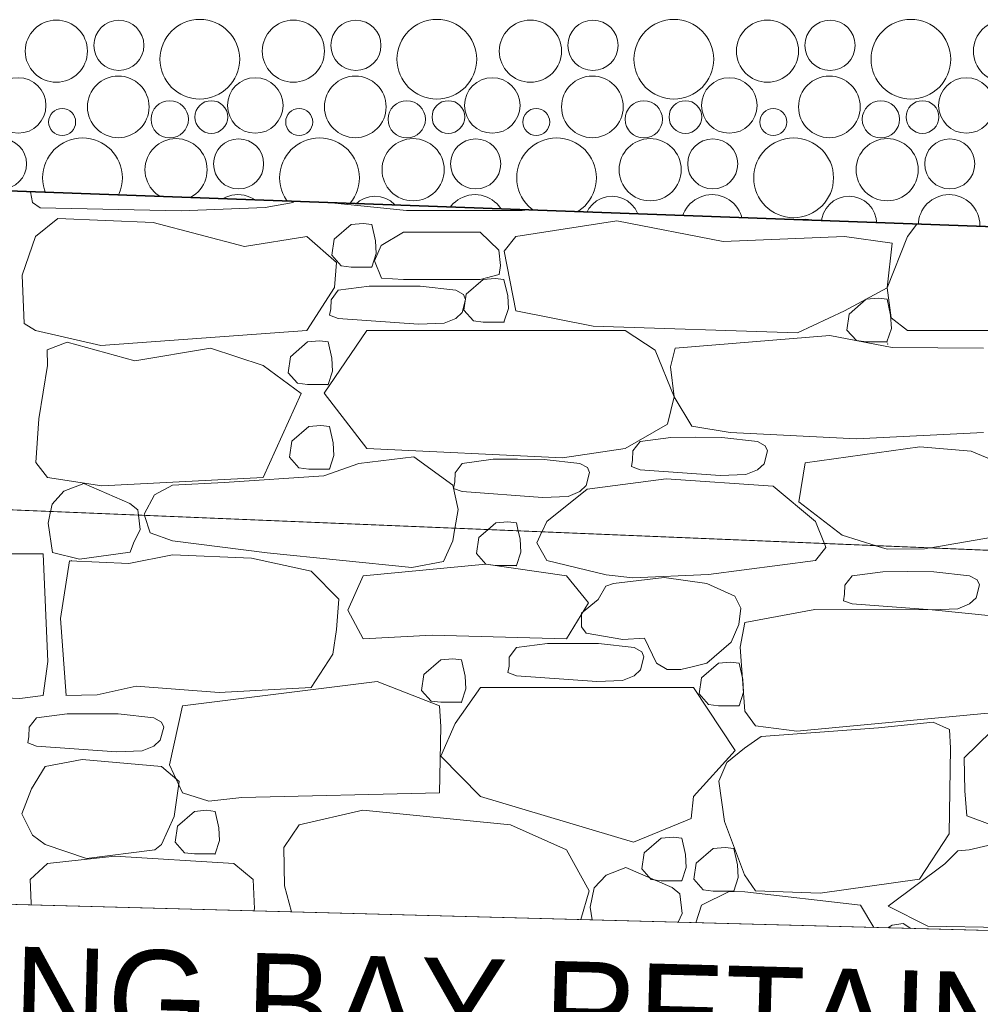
# Model space of a CAD drawing. Header units: millimetres. Extents: x -738537 to 1850049, y -250217 to 604013.
# Tile 59 of 204: x -594142 to -592668, y 80205 to 81716. Entities that reach past the tile are written whole.
import ezdxf

# ---------------------------------------------------------------- set-up
doc = ezdxf.new("R2010")
doc.units = ezdxf.units.MM
doc.header["$MEASUREMENT"] = 0
doc.set_wipeout_variables(frame=1)
doc.linetypes.add('Hidden Line', pattern=[140, 100, -40])
doc.linetypes.add('Wipeout_Contour', pattern=[1000, 0, -1000])
for name, color, linetype, lineweight in [('0_Pen_No__170', 9, 'Continuous', 0), ('A_SURVEY_Pen_No__6', 7, 'Continuous', 5), ('A_WALL LOAD_Pen_No__1', 214, 'Continuous', 35), ('A_WALL LOAD_Pen_No__3', 30, 'Continuous', 15), ('C_TEXT GA_Pen_No__6', 7, 'Continuous', 5), ('MARKETING_Pen_No__1', 214, 'Continuous', 35), ('MARKETING_Pen_No__5', 4, 'Continuous', 5)]:
    doc.layers.add(name, color=color, linetype=linetype, lineweight=lineweight)
doc.layers.add('MARKETING', color=7, linetype='Continuous')
doc.layers.add('MARKETING_Pen_No__171', color=7, linetype='Continuous', lineweight=0, true_color=0xdadada)
doc.layers.add('MARKETING_Pen_No__7', color=7, linetype='Continuous', lineweight=5, true_color=0x9f07ff)
doc.styles.add('GENERATED_STYLE_1', font='GOTHIC.TTF')
doc.dimstyles.new('GENERATED_STYLE__7', dxfattribs={"dimtxt": 0.18, "dimasz": 273.6, "dimexe": 0.18, "dimexo": 0.0625, "dimgap": 0.09, "dimtad": 0, "dimtih": 1, "dimtoh": 1, "dimdec": 4, "dimzin": 0, "dimdsep": 46, "dimcen": 0.09, "dimadec": 0, "dimazin": 0, "dimtfac": 1, "dimtdec": 4, "dimtmove": 0, "dimatfit": 3, "dimldrblk": 'ARROWHEAD_5', "dimfxl": 1, "dimtolj": 1, "dimtzin": 0, "dimarcsym": 0})

# ---------------------------------------------------------------- blocks, each defined once
blk = doc.blocks.new('*X3')
at = {"layer": '0_Pen_No__170', "color": 9, "linetype": 'Continuous', "lineweight": 0}
for centre, radius in [((-594085.3, 81667.5), 47.7), ((-593989.3, 81676.4), 38.4), ((-593865.2, 81655.1), 61.2), ((-593721.6, 81667.5), 47.7), ((-593625.6, 81676.4), 38.4), ((-593501.5, 81655.1), 61.2), ((-593357.9, 81667.5), 47.7), ((-593261.9, 81676.4), 38.4), ((-593137.8, 81655.1), 61.2), ((-592994.2, 81667.5), 47.7), ((-592898.2, 81676.4), 38.4), ((-592774.1, 81655.1), 61.2), ((-592630.5, 81667.5), 47.7), ((-593990.3, 81582), 47.3), ((-593626.6, 81582), 47.3), ((-593262.9, 81582), 47.3), ((-592899.2, 81582), 47.3), ((-594143.8, 81584.2), 42.6), ((-593780.1, 81584.2), 42.6), ((-593416.4, 81584.2), 42.6), ((-593052.7, 81584.2), 42.6), ((-592689, 81584.2), 42.6), ((-593911.3, 81562.9), 28.6), ((-593847.5, 81566.4), 25.1), ((-593547.6, 81562.9), 28.6), ((-593483.8, 81566.4), 25.1), ((-593183.9, 81562.9), 28.6), ((-593120.1, 81566.4), 25.1), ((-592820.2, 81562.9), 28.6), ((-592756.3, 81566.4), 25.1), ((-594076.4, 81558.7), 20.7), ((-593712.7, 81558.7), 20.7), ((-593349, 81558.7), 20.7), ((-592985.3, 81558.7), 20.7), ((-594169.3, 81494.4), 38.4), ((-594045.2, 81473.1), 61.2), ((-593901.6, 81485.5), 47.7), ((-593805.6, 81494.4), 38.4), ((-593681.5, 81473.1), 61.2), ((-593537.9, 81485.5), 47.7), ((-593441.9, 81494.4), 38.4), ((-593317.8, 81473.1), 61.2), ((-593174.2, 81485.5), 47.7), ((-593078.2, 81494.4), 38.4), ((-592954.1, 81473.1), 61.2), ((-592810.5, 81485.5), 47.7), ((-592714.5, 81494.4), 38.4), ((-594170.3, 81400), 47.3), ((-593806.6, 81400), 47.3), ((-593442.9, 81400), 47.3), ((-593079.2, 81400), 47.3), ((-592715.5, 81400), 47.3), ((-593960.1, 81402.2), 42.6), ((-593596.4, 81402.2), 42.6), ((-593232.7, 81402.2), 42.6), ((-592869, 81402.2), 42.6), ((-594091.3, 81380.9), 28.6), ((-594027.5, 81384.4), 25.1), ((-593727.6, 81380.9), 28.6), ((-593663.8, 81384.4), 25.1), ((-593363.9, 81380.9), 28.6), ((-593300.1, 81384.4), 25.1), ((-593000.2, 81380.9), 28.6), ((-592936.3, 81384.4), 25.1), ((-593892.7, 81376.7), 20.7), ((-593529, 81376.7), 20.7), ((-593165.3, 81376.7), 20.7), ((-592801.6, 81376.7), 20.7), ((-594081.6, 81303.6), 47.7), ((-593985.6, 81312.4), 38.4), ((-593861.5, 81291.1), 61.2), ((-593717.9, 81303.6), 47.7), ((-593621.9, 81312.4), 38.4), ((-593497.8, 81291.1), 61.2), ((-593354.2, 81303.6), 47.7), ((-593258.2, 81312.4), 38.4), ((-593134.1, 81291.1), 61.2), ((-592990.5, 81303.6), 47.7), ((-592894.5, 81312.4), 38.4), ((-592770.4, 81291.1), 61.2), ((-592626.8, 81303.6), 47.7), ((-593776.4, 81220.2), 42.6), ((-593622.9, 81218), 47.3), ((-593412.7, 81220.2), 42.6), ((-593259.2, 81218), 47.3), ((-593049, 81220.2), 42.6), ((-592895.5, 81218), 47.3), ((-592685.3, 81220.2), 42.6), ((-593843.8, 81202.4), 25.1), ((-593543.9, 81198.9), 28.6), ((-593480.1, 81202.4), 25.1), ((-593180.2, 81198.9), 28.6), ((-593116.3, 81202.4), 25.1), ((-592816.5, 81198.9), 28.6), ((-592752.6, 81202.4), 25.1), ((-593709, 81194.8), 20.7), ((-593345.3, 81194.8), 20.7), ((-592981.6, 81194.8), 20.7)]:
    blk.add_circle(centre, radius, dxfattribs=at)
for centre, radius, start, end in [((-594140.1, 81220.2), 42.6, 299.4812, 235.838), ((-593986.6, 81218), 47.3, 299.3451, 235.9741), ((-593907.6, 81198.9), 28.6, 299.0949, 236.2243), ((-594072.7, 81194.8), 20.7, 316.8714, 218.4478), ((-593677.8, 81109.1), 61.2, 63.7258, 111.5934), ((-593534.2, 81121.6), 47.7, 49.751, 125.5682), ((-593438.2, 81130.4), 38.4, 38.154, 137.1651), ((-593314.1, 81109.1), 61.2, 39.8331, 135.4861), ((-593170.5, 81121.6), 47.7, 26.1921, 149.1271), ((-593074.5, 81130.4), 38.4, 12.8568, 162.4624), ((-592950.4, 81109.1), 61.2, 23.0473, 152.2719), ((-592806.8, 81121.6), 47.7, 7.2338, 168.0854), ((-592710.8, 81130.4), 38.4, 350.4735, 184.8457)]:
    blk.add_arc(centre, radius, start, end, dxfattribs=at)
blk = doc.blocks.new('Fill_2', base_point=(0, 0))
at = {"color": 254, "linetype": 'Wipeout_Contour', "lineweight": 0, "ltscale": 14005644.7295551}
blk.add_wipeout([(-629509.8, 81186.9), (-636562.3, 79781.8), (-636489.6, 79417.3), (-629462, 80817.5), (-620502.8, 81356.1), (-620540.5, 82043.7), (-601136.6, 81925.1), (-601127.3, 81469.6), (-590151.9, 81021), (-590021.9, 81719.9), (-589769.8, 81683.3), (-588537.1, 88325.9), (-581323.3, 84127), (-581890.9, 80218.2), (-581481.7, 80187.1), (-580849.5, 84486.2), (-589699.4, 89557.9), (-590288.4, 81899.2), (-594388.9, 82642), (-600414.3, 82313.5), (-600427.4, 82955.9), (-621103.7, 82547.9), (-621076.1, 81700.6)], dxfattribs=at)
at = {"layer": '0_Pen_No__170', "color": 255, "linetype": 'Continuous', "lineweight": 0, "flags": 128}
blk.add_lwpolyline([(-629509.8, 81186.9), (-636562.3, 79781.8), (-636489.6, 79417.3), (-629462, 80817.5), (-620502.8, 81356.1), (-620540.5, 82043.7), (-601136.6, 81925.1), (-601127.3, 81469.6), (-590151.9, 81021), (-590021.9, 81719.9), (-589769.8, 81683.3), (-588537.1, 88325.9), (-581323.3, 84127), (-581890.9, 80218.2), (-581481.7, 80187.1), (-580849.5, 84486.2), (-589699.4, 89557.9), (-590288.4, 81899.2), (-594388.9, 82642), (-600414.3, 82313.5), (-600427.4, 82955.9), (-621103.7, 82547.9), (-621076.1, 81700.6)], close=True, dxfattribs=at)
at = {"layer": '0_Pen_No__170', "color": 9, "linetype": 'Continuous', "lineweight": 0}
blk.add_blockref('*X3', (0, 0), dxfattribs=at)
blk = doc.blocks.new('*X278')
at = {"layer": 'MARKETING_Pen_No__7', "color": 190, "linetype": 'Continuous', "lineweight": 5, "true_color": 0x9f07ff}
for p, q in [((-594125, 81451.7), (-594121.8, 81435.4)), ((-594121.8, 81435.4), (-594110.3, 81426.8)), ((-593764.9, 81427.3), (-593721.8, 81435.4)), ((-593721.8, 81435.4), (-593721.5, 81436.9)), ((-593663.2, 81434.8), (-593548, 81422.7)), ((-594110.3, 81426.8), (-593893.9, 81422.5)), ((-593893.9, 81422.5), (-593764.9, 81427.3)), ((-593548, 81422.7), (-593370.5, 81423)), ((-593370.5, 81423), (-593362.4, 81423.8)), ((-594083.2, 81410.6), (-594117.4, 81383.1)), ((-593936.5, 81404.6), (-594083.2, 81410.6)), ((-593796.8, 81367.9), (-593936.5, 81404.6)), ((-593614.7, 81403.1), (-593633.1, 81401.5)), ((-593601.4, 81401.5), (-593614.7, 81403.1)), ((-593225.4, 81406.9), (-593380.1, 81383.1)), ((-593062.3, 81375.2), (-593225.4, 81406.9)), ((-592765.1, 81402), (-592779.5, 81383.1)), ((-593633.1, 81401.5), (-593659.1, 81378.8)), ((-593595.7, 81376.4), (-593601.4, 81401.5)), ((-593552.7, 81389.5), (-593586.7, 81369.2)), ((-593435.2, 81389.5), (-593552.7, 81389.5)), ((-593406.5, 81362.3), (-593435.2, 81389.5)), ((-594117.4, 81383.1), (-594137.8, 81323.5)), ((-593701.1, 81383.1), (-593796.8, 81367.9)), ((-593655.6, 81342.9), (-593701.1, 81383.1)), ((-593659.1, 81378.8), (-593662.8, 81354.3)), ((-593594.4, 81356.8), (-593595.7, 81376.4)), ((-593380.1, 81383.1), (-593398.3, 81360.7)), ((-592875.8, 81383.1), (-593062.3, 81375.2)), ((-592802.9, 81372.6), (-592875.8, 81383.1)), ((-592779.5, 81383.1), (-592810.3, 81304.3)), ((-592810.3, 81304.3), (-592802.9, 81372.6)), ((-593601.4, 81336.1), (-593594.4, 81356.8)), ((-593586.7, 81369.2), (-593597.3, 81345.9)), ((-593403.6, 81338.4), (-593406.5, 81362.3)), ((-593398.3, 81360.7), (-593380.1, 81268.9)), ((-593662.8, 81354.3), (-593648.1, 81338)), ((-593658.5, 81304.9), (-593655.6, 81342.9)), ((-593597.3, 81345.9), (-593586.2, 81319.2)), ((-593648.1, 81338), (-593633.1, 81336.1)), ((-593633.1, 81336.1), (-593601.4, 81336.1)), ((-593405.9, 81324.9), (-593403.6, 81338.4)), ((-594137.8, 81323.5), (-594134.9, 81249.5)), ((-593586.2, 81319.2), (-593552.7, 81316.9)), ((-593552.7, 81316.9), (-593435.2, 81316.9)), ((-593430.2, 81317.1), (-593456.3, 81294.5)), ((-593435.2, 81316.9), (-593405.9, 81324.9)), ((-593411.8, 81318.7), (-593430.2, 81317.1)), ((-593398.6, 81317.1), (-593411.8, 81318.7)), ((-593392.8, 81292), (-593398.6, 81317.1)), ((-593701.1, 81238.6), (-593658.5, 81304.9)), ((-593652.7, 81300.5), (-593663.8, 81286)), ((-593605.4, 81306.7), (-593652.7, 81300.5)), ((-593567.9, 81307), (-593605.4, 81306.7)), ((-593527, 81306.6), (-593567.9, 81307)), ((-593472.4, 81300.5), (-593527, 81306.6)), ((-593460.7, 81294.1), (-593472.4, 81300.5)), ((-592875.8, 81268.9), (-592810.3, 81304.3)), ((-592810.3, 81304.3), (-592804.2, 81258.4)), ((-593663.8, 81286), (-593664.2, 81272.1)), ((-593462.6, 81266.5), (-593457.3, 81286.4)), ((-593457.3, 81286.4), (-593460.7, 81294.1)), ((-593456.3, 81294.5), (-593460, 81269.9)), ((-593391.6, 81272.4), (-593392.8, 81292)), ((-592842.6, 81286.7), (-592868.6, 81264.1)), ((-592824.1, 81288.3), (-592842.6, 81286.7)), ((-592810.7, 81286.7), (-592824.1, 81288.3)), ((-592805.2, 81262.5), (-592810.7, 81286.7)), ((-593664.2, 81272.1), (-593666, 81262.2)), ((-593472.4, 81257.3), (-593462.6, 81266.5)), ((-593460, 81269.9), (-593445.2, 81253.7)), ((-593398.6, 81251.8), (-593391.6, 81272.4)), ((-593380.1, 81268.9), (-593261.7, 81245.2)), ((-592948.1, 81235.3), (-592875.8, 81268.9)), ((-593666, 81262.2), (-593652.7, 81257.3)), ((-593652.7, 81257.3), (-593529.8, 81248.3)), ((-593490.4, 81249.8), (-593472.4, 81257.3)), ((-593445.2, 81253.7), (-593430.2, 81251.8)), ((-593430.2, 81251.8), (-593398.6, 81251.8)), ((-592868.6, 81264.1), (-592872.3, 81239.5)), ((-592803.9, 81242), (-592805.2, 81262.5)), ((-592804.2, 81258.4), (-592779.5, 81238.6)), ((-594134.9, 81249.5), (-594117.4, 81238.6)), ((-594117.4, 81238.6), (-594017.1, 81215.6)), ((-594017.1, 81215.6), (-593701.1, 81238.6)), ((-593609.1, 81238.6), (-593674.5, 81142.6)), ((-593212.4, 81238.6), (-593609.1, 81238.6)), ((-593529.8, 81248.3), (-593490.4, 81249.8)), ((-593261.7, 81245.2), (-592948.1, 81235.3)), ((-593166.5, 81208.7), (-593212.4, 81238.6)), ((-592872.3, 81239.5), (-592857.6, 81223.3)), ((-592810.9, 81221.3), (-592803.9, 81242)), ((-592779.5, 81238.6), (-592384.6, 81239.2)), ((-594068.8, 81221.1), (-594099.2, 81209.3)), ((-593965.1, 81192.2), (-594068.8, 81221.1)), ((-593700.1, 81221.2), (-593726.2, 81198.6)), ((-593681.7, 81222.8), (-593700.1, 81221.2)), ((-593668.4, 81221.2), (-593681.7, 81222.8)), ((-593662.7, 81196.1), (-593668.4, 81221.2)), ((-592898.6, 81230.9), (-593135.9, 81211.5)), ((-592803.1, 81212.5), (-592898.6, 81230.9)), ((-592857.6, 81223.3), (-592842.6, 81221.3)), ((-592842.6, 81221.3), (-592810.9, 81221.3)), ((-594099.2, 81209.3), (-594099, 81185.1)), ((-593848.8, 81211.9), (-593965.1, 81192.2)), ((-593768.1, 81185.1), (-593848.8, 81211.9)), ((-593137.1, 81136.9), (-593166.5, 81208.7)), ((-593135.9, 81211.5), (-593142.8, 81183.1)), ((-592662.9, 81211.5), (-592803.1, 81212.5)), ((-593726.2, 81198.6), (-593729.8, 81174)), ((-593661.4, 81176.5), (-593662.7, 81196.1)), ((-594099, 81185.1), (-594112.4, 81103)), ((-593709.7, 81141.9), (-593768.1, 81185.1)), ((-593668.4, 81155.9), (-593661.4, 81176.5)), ((-593142.8, 81183.1), (-593137.1, 81136.9)), ((-593729.8, 81174), (-593715.1, 81157.8)), ((-593715.1, 81157.8), (-593700.1, 81155.9)), ((-593700.1, 81155.9), (-593668.4, 81155.9)), ((-593768.1, 81013.1), (-593709.7, 81141.9)), ((-593674.5, 81142.6), (-593609.1, 81057.7)), ((-593147.8, 81094.8), (-593137.1, 81136.9)), ((-593137.1, 81136.9), (-593110.4, 81092.1)), ((-594112.4, 81103), (-594116.8, 81036.1)), ((-593698, 81091.5), (-593724.1, 81068.9)), ((-593679.6, 81093.1), (-593698, 81091.5)), ((-593666.3, 81091.5), (-593679.6, 81093.1)), ((-593660.6, 81066.5), (-593666.3, 81091.5)), ((-593212.4, 81057.7), (-593147.8, 81094.8)), ((-593110.4, 81092.1), (-593051.5, 81082.1)), ((-593142.3, 81074.7), (-593189.6, 81068.5)), ((-593104.8, 81074.9), (-593142.3, 81074.7)), ((-593064, 81074.6), (-593104.8, 81074.9)), ((-593009.4, 81068.5), (-593064, 81074.6)), ((-593051.5, 81082.1), (-592857.4, 81072.3)), ((-592857.4, 81072.3), (-592662.9, 81082.1)), ((-593724.1, 81068.9), (-593727.7, 81044.4)), ((-593659.3, 81046.8), (-593660.6, 81066.5)), ((-593609.1, 81057.7), (-593308.7, 81043.6)), ((-593308.7, 81043.6), (-593212.4, 81057.7)), ((-593189.6, 81068.5), (-593200.7, 81053.9)), ((-592997.6, 81062), (-593009.4, 81068.5)), ((-592999.5, 81034.4), (-592994.2, 81054.3)), ((-592994.2, 81054.3), (-592997.6, 81062)), ((-592760.3, 81060), (-592936.2, 81035.7)), ((-592681.5, 81053.5), (-592760.3, 81060)), ((-593727.7, 81044.4), (-593713, 81028.1)), ((-593666.3, 81026.2), (-593659.3, 81046.8)), ((-593537, 81045), (-593621, 81034.5)), ((-593477, 81001.2), (-593537, 81045)), ((-593415.2, 81041.1), (-593462.5, 81034.8)), ((-593377.7, 81041.3), (-593415.2, 81041.1)), ((-593336.8, 81040.9), (-593377.7, 81041.3)), ((-593282.2, 81034.8), (-593336.8, 81040.9)), ((-593201.1, 81040), (-593202.9, 81030.1)), ((-593200.7, 81053.9), (-593201.1, 81040)), ((-592632.8, 81033), (-592681.5, 81053.5)), ((-594116.8, 81036.1), (-594099, 81013.1)), ((-593713, 81028.1), (-593698, 81026.2)), ((-593698, 81026.2), (-593666.3, 81026.2)), ((-593621, 81034.5), (-593675.1, 81015.6)), ((-593462.5, 81034.8), (-593473.6, 81020.3)), ((-593270.5, 81028.4), (-593282.2, 81034.8)), ((-593267.1, 81020.7), (-593270.5, 81028.4)), ((-593202.9, 81030.1), (-593189.6, 81025.2)), ((-593189.6, 81025.2), (-593066.7, 81016.2)), ((-593027.3, 81017.8), (-593009.4, 81025.2)), ((-593009.4, 81025.2), (-592999.5, 81034.4)), ((-592936.2, 81035.7), (-592946, 80976)), ((-594099, 81013.1), (-594015.5, 81000.4)), ((-594015.5, 81000.4), (-593768.1, 81013.1)), ((-593675.1, 81015.6), (-593827.6, 81005.6)), ((-593473.6, 81020.3), (-593474, 81006.4)), ((-593272.4, 81000.8), (-593267.1, 81020.7)), ((-593149.7, 81011.1), (-593270.9, 80995.1)), ((-592985.4, 80999.7), (-593149.7, 81011.1)), ((-593066.7, 81016.2), (-593027.3, 81017.8)), ((-594043, 81004.2), (-594073.6, 80992.4)), ((-593972.3, 80973.1), (-594043, 81004.2)), ((-593906.9, 81001.2), (-593934.7, 80986.5)), ((-593827.6, 81005.6), (-593906.9, 81001.2)), ((-593468.7, 80964.1), (-593477, 81001.2)), ((-593474, 81006.4), (-593475.8, 80996.5)), ((-593475.8, 80996.5), (-593462.5, 80991.6)), ((-593270.9, 80995.1), (-593332.8, 80945.6)), ((-593282.2, 80991.6), (-593272.4, 81000.8)), ((-592920.4, 80945.6), (-592985.4, 80999.7)), ((-594073.6, 80992.4), (-594091.7, 80972.5)), ((-593934.7, 80986.5), (-593950.4, 80956.8)), ((-593462.5, 80991.6), (-593339.6, 80982.6)), ((-593339.6, 80982.6), (-593300.2, 80984.1)), ((-593300.2, 80984.1), (-593282.2, 80991.6)), ((-594091.7, 80972.5), (-594094.3, 80960.7)), ((-593960.5, 80963.6), (-593972.3, 80973.1)), ((-593959.5, 80955.1), (-593960.5, 80963.6)), ((-593473.7, 80935), (-593468.7, 80964.1)), ((-592946, 80976), (-592879.8, 80924.5)), ((-593950.4, 80956.8), (-593949.7, 80954.7)), ((-593411.1, 80943.5), (-593423.3, 80932.9)), ((-593392.7, 80945.1), (-593411.1, 80943.5)), ((-593379.4, 80943.5), (-593392.7, 80945.1)), ((-593376.6, 80931), (-593379.4, 80943.5)), ((-593332.8, 80945.6), (-593340.3, 80929.5)), ((-592906.6, 80911.5), (-592920.4, 80945.6)), ((-592879.8, 80924.5), (-592827.3, 80908.2)), ((-592746.4, 80904.9), (-592632.8, 80924.5))]:
    blk.add_line(p, q, dxfattribs=at)
for p in [(-593601.4, 81336.1), (-593398.6, 81251.8), (-592810.9, 81221.3), (-592810, 81218.1), (-593668.4, 81155.9), (-593666.3, 81026.2)]:
    blk.add_point(p, dxfattribs=at)
blk = doc.blocks.new('Fill_98', base_point=(0, 0))
at = {"color": 254, "linetype": 'Wipeout_Contour', "lineweight": 0, "ltscale": 4804630.237960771}
blk.add_wipeout([(-598850.8, 81157.6), (-589935.3, 80788.5), (-589760.2, 81735.3), (-590268.3, 81740.2), (-590347.6, 81313.8), (-601138.3, 81707.7), (-601136.9, 81468.2), (-598841.7, 81377.9)], dxfattribs=at).dxf.layer = 'MARKETING'
at = {"layer": 'MARKETING_Pen_No__1', "color": 214, "linetype": 'Continuous', "lineweight": 35, "flags": 128}
blk.add_lwpolyline([(-598850.8, 81157.6), (-598841.7, 81377.9), (-601136.9, 81468.2), (-601138.3, 81707.7), (-590347.6, 81313.8), (-590268.3, 81740.2), (-589760.2, 81735.3), (-589935.3, 80788.5)], close=True, dxfattribs=at)
at = {"layer": 'MARKETING_Pen_No__7', "color": 190, "linetype": 'Continuous', "lineweight": 5, "true_color": 0x9f07ff}
blk.add_blockref('*X278', (0, 0), dxfattribs=at)
blk = doc.blocks.new('*X282')
at = {"layer": 'MARKETING_Pen_No__171', "color": 254, "linetype": 'Continuous', "lineweight": 0, "true_color": 0xdadada}
for p, q in [((-594094.2, 80960.9), (-594098, 80943.2)), ((-593956.7, 80933.5), (-593959.5, 80955.3)), ((-593949.8, 80954.9), (-593941.5, 80928.4)), ((-594098, 80943.2), (-594091.3, 80897.9)), ((-593966.8, 80912.2), (-593956.7, 80933.5)), ((-593477, 80915.8), (-593473.7, 80935.2)), ((-593941.5, 80928.4), (-593906.9, 80915.8)), ((-593437.2, 80920.9), (-593440.8, 80896.3)), ((-593423.1, 80933.1), (-593437.2, 80920.9)), ((-593373.7, 80918.4), (-593376.6, 80931.2)), ((-593372.4, 80898.8), (-593373.7, 80918.4)), ((-593340.2, 80929.7), (-593348.1, 80912.9)), ((-593971.9, 80898.5), (-593966.8, 80912.2)), ((-593906.9, 80915.8), (-593761.9, 80897.7)), ((-593491.3, 80884.1), (-593477, 80915.8)), ((-593348.1, 80912.9), (-593332.8, 80885.7)), ((-592920.4, 80885.7), (-592904.4, 80906)), ((-592904.4, 80906), (-592906.7, 80911.7)), ((-592828, 80908.4), (-592810.3, 80903)), ((-592810.3, 80903), (-592753, 80903.7)), ((-592753, 80903.7), (-592745.5, 80905)), ((-594105.7, 80896), (-594237.5, 80896)), ((-594098.2, 80730.7), (-594105.7, 80896)), ((-594091.3, 80897.9), (-594049.7, 80887.9)), ((-594049.7, 80887.9), (-593971.9, 80898.5)), ((-593906.9, 80894.4), (-593974.1, 80881.4)), ((-593785.9, 80889.3), (-593906.9, 80894.4)), ((-593694.3, 80869.6), (-593785.9, 80889.3)), ((-593761.9, 80897.7), (-593539.9, 80875.2)), ((-593440.8, 80896.3), (-593426.1, 80880.1)), ((-593379.4, 80878.1), (-593372.4, 80898.8)), ((-594065.3, 80885.5), (-594079, 80797)), ((-594061.5, 80885.7), (-594065.3, 80884.7)), ((-593974.1, 80881.4), (-594065.3, 80885.5)), ((-593426.1, 80880.1), (-593614.3, 80862.4)), ((-593539.9, 80875.2), (-593491.3, 80884.1)), ((-593426.1, 80880.1), (-593411.1, 80878.1)), ((-593302.4, 80862.4), (-593426.1, 80880.1)), ((-593411.1, 80878.1), (-593379.4, 80878.1)), ((-593332.8, 80885.7), (-593241.8, 80863.6)), ((-593084.8, 80864.4), (-592920.4, 80885.7)), ((-593651.8, 80826.7), (-593694.3, 80869.6)), ((-593614.3, 80862.4), (-593637.9, 80809.5)), ((-593268.9, 80820.7), (-593302.4, 80862.4)), ((-593241.8, 80863.6), (-593200.6, 80859.3)), ((-593152.8, 80859.8), (-593230.3, 80850.5)), ((-593200.6, 80859.3), (-593084.8, 80864.4)), ((-593087.1, 80850.5), (-593152.8, 80859.8)), ((-592864.3, 80862.4), (-592875.4, 80847.9)), ((-592817, 80868.6), (-592864.3, 80862.4)), ((-592779.5, 80868.8), (-592817, 80868.6)), ((-592738.7, 80868.5), (-592779.5, 80868.8)), ((-592684.1, 80862.4), (-592738.7, 80868.5)), ((-592672.3, 80855.9), (-592684.1, 80862.4)), ((-593242.3, 80846.2), (-593254.1, 80826.2)), ((-593230.3, 80850.5), (-593242.3, 80846.2)), ((-593044.5, 80830.9), (-593087.1, 80850.5)), ((-592875.4, 80847.9), (-592875.8, 80833.9)), ((-592674.2, 80828.4), (-592668.9, 80848.3)), ((-592668.9, 80848.3), (-592672.3, 80855.9)), ((-593035.2, 80812.6), (-593044.5, 80830.9)), ((-592875.8, 80833.9), (-592877.6, 80824.1)), ((-592684.1, 80819.2), (-592674.2, 80828.4)), ((-593655.4, 80779.7), (-593651.8, 80826.7)), ((-593302.4, 80765.5), (-593268.9, 80820.7)), ((-593254.1, 80826.2), (-593279.5, 80804.9)), ((-593038.2, 80787.5), (-593035.2, 80812.6)), ((-592877.6, 80824.1), (-592864.3, 80819.2)), ((-592864.3, 80819.2), (-592741.4, 80810.2)), ((-592702, 80811.7), (-592684.1, 80819.2)), ((-593637.9, 80809.5), (-593614.3, 80765.5)), ((-593279.5, 80804.9), (-593279.6, 80784.2)), ((-592921.7, 80810.4), (-593029, 80790.4)), ((-592741.4, 80810.2), (-592921.7, 80810.4)), ((-592741.4, 80810.2), (-592702, 80811.7)), ((-592645.5, 80800.3), (-592741.4, 80810.2)), ((-594079, 80797), (-594070.4, 80678.8)), ((-593279.6, 80784.2), (-593272.4, 80774.3)), ((-593049.8, 80760.6), (-593038.2, 80787.5)), ((-593029, 80790.4), (-593035.9, 80752.8)), ((-593661, 80741.9), (-593655.4, 80779.7)), ((-593614.3, 80765.5), (-593508.5, 80771.2)), ((-593508.5, 80771.2), (-593302.4, 80765.5)), ((-593272.4, 80774.3), (-593216.1, 80764.8)), ((-593379.2, 80752.2), (-593390.3, 80737.6)), ((-593331.9, 80758.4), (-593379.2, 80752.2)), ((-593294.4, 80758.6), (-593331.9, 80758.4)), ((-593253.5, 80758.3), (-593294.4, 80758.6)), ((-593198.9, 80752.2), (-593253.5, 80758.3)), ((-593216.1, 80764.8), (-593182.9, 80766.8)), ((-593187.2, 80745.7), (-593198.9, 80752.2)), ((-593182.9, 80766.8), (-593164.4, 80728.3)), ((-593087.1, 80728.3), (-593049.8, 80760.6)), ((-593035.9, 80752.8), (-593029, 80654.4)), ((-593694.3, 80690.7), (-593661, 80741.9)), ((-593390.3, 80737.6), (-593390.7, 80723.7)), ((-593189.1, 80718.2), (-593183.7, 80738)), ((-593183.7, 80738), (-593187.2, 80745.7)), ((-594105.7, 80678.8), (-594098.2, 80730.7)), ((-593495.4, 80733.5), (-593521.5, 80710.9)), ((-593477, 80735.1), (-593495.4, 80733.5)), ((-593463.8, 80733.5), (-593477, 80735.1)), ((-593458, 80708.4), (-593463.8, 80733.5)), ((-593390.7, 80723.7), (-593392.5, 80713.9)), ((-593164.4, 80728.3), (-593148, 80718.6)), ((-593127.1, 80718.6), (-593107.8, 80723.3)), ((-593107.8, 80723.3), (-593087.1, 80728.3)), ((-593069.5, 80728.3), (-593095.5, 80705.6)), ((-593051.1, 80729.9), (-593069.5, 80728.3)), ((-593037.8, 80728.3), (-593051.1, 80729.9)), ((-593032.1, 80703.2), (-593037.8, 80728.3)), ((-593521.5, 80710.9), (-593525.2, 80686.4)), ((-593456.8, 80688.8), (-593458, 80708.4)), ((-593392.5, 80713.9), (-593379.2, 80708.9)), ((-593379.2, 80708.9), (-593256.2, 80699.9)), ((-593216.8, 80701.5), (-593198.9, 80708.9)), ((-593198.9, 80708.9), (-593189.1, 80718.2)), ((-593148, 80718.6), (-593127.1, 80718.6)), ((-594022.8, 80679.4), (-593962.8, 80693.1)), ((-593962.8, 80693.1), (-593835.5, 80683.2)), ((-593593.2, 80700), (-593891.7, 80663)), ((-593497.6, 80663), (-593593.2, 80700)), ((-593256.2, 80699.9), (-593216.8, 80701.5)), ((-593095.5, 80705.6), (-593099.2, 80681.1)), ((-593030.8, 80683.6), (-593032.1, 80703.2)), ((-594237.5, 80678.8), (-594141.2, 80674.1)), ((-594141.2, 80674.1), (-594105.7, 80678.8)), ((-594070.9, 80678.8), (-594022.8, 80679.4)), ((-593835.5, 80683.2), (-593694.3, 80690.7)), ((-593525.2, 80686.4), (-593510.4, 80670.1)), ((-593434.3, 80690.7), (-593473.4, 80635.5)), ((-593463.8, 80668.2), (-593456.8, 80688.8)), ((-593107.5, 80690.7), (-593434.3, 80690.7)), ((-593043.9, 80594.3), (-593107.5, 80690.7)), ((-593099.2, 80681.1), (-593084.5, 80664.9)), ((-593037.8, 80662.9), (-593030.8, 80683.6)), ((-593891.7, 80663), (-593911.5, 80572.4)), ((-593510.4, 80670.1), (-593495.4, 80668.2)), ((-593495.3, 80630.8), (-593497.6, 80663)), ((-593495.4, 80668.2), (-593463.8, 80668.2)), ((-593084.5, 80664.9), (-593069.5, 80662.9)), ((-593069.5, 80662.9), (-593037.8, 80662.9)), ((-594068.7, 80650.5), (-594116, 80644.3)), ((-594031.2, 80650.7), (-594068.7, 80650.5)), ((-593990.3, 80650.4), (-594031.2, 80650.7)), ((-593935.7, 80644.3), (-593990.3, 80650.4)), ((-593029, 80654.4), (-593012.8, 80632.3)), ((-592949, 80623.7), (-592625, 80654.4)), ((-594116, 80644.3), (-594127.1, 80629.8)), ((-593924, 80637.8), (-593935.7, 80644.3)), ((-593920.6, 80630.1), (-593924, 80637.8)), ((-593473.4, 80635.5), (-593495.3, 80585.7)), ((-593012.8, 80632.3), (-592949, 80623.7)), ((-592739.7, 80637.5), (-592823.8, 80629.2)), ((-592715.1, 80626.6), (-592739.7, 80637.5)), ((-594127.5, 80615.8), (-594129.3, 80606)), ((-594127.1, 80629.8), (-594127.5, 80615.8)), ((-593925.9, 80610.3), (-593920.6, 80630.1)), ((-593497.6, 80529), (-593495.3, 80630.8)), ((-592823.8, 80629.2), (-593003.7, 80615.7)), ((-592713.5, 80597.6), (-592715.1, 80626.6)), ((-592650.8, 80623.4), (-592692.5, 80583.2)), ((-594129.3, 80606), (-594116, 80601.1)), ((-594116, 80601.1), (-593993.1, 80592)), ((-593953.7, 80593.6), (-593935.7, 80601.1)), ((-593935.7, 80601.1), (-593925.9, 80610.3)), ((-593003.7, 80615.7), (-593029.6, 80597.6)), ((-593993.1, 80592), (-593953.7, 80593.6)), ((-593495.3, 80585.7), (-593434.3, 80523.7)), ((-593107.5, 80523.7), (-593043.9, 80594.3)), ((-593029.6, 80597.6), (-593056.3, 80576)), ((-592715.3, 80466.4), (-592713.5, 80597.6)), ((-594045.5, 80580.2), (-594102.3, 80569.9)), ((-593924, 80569.9), (-594045.5, 80580.2)), ((-593911.5, 80572.4), (-593891.7, 80529)), ((-593056.3, 80576), (-593068.8, 80547)), ((-592692.5, 80583.2), (-592691.5, 80532.5)), ((-594102.3, 80569.9), (-594123.2, 80535.4)), ((-593897.1, 80546.7), (-593924, 80569.9)), ((-593904.6, 80493), (-593897.1, 80546.7)), ((-593068.8, 80547), (-593059.9, 80485.5)), ((-594123.2, 80535.4), (-594138.2, 80496.9)), ((-593891.7, 80529), (-593851.5, 80516.5)), ((-593800.5, 80522.1), (-593497.6, 80529)), ((-592691.5, 80532.5), (-592688.3, 80494.2)), ((-593851.5, 80516.5), (-593800.5, 80522.1)), ((-593434.3, 80523.7), (-593199.6, 80453.7)), ((-593111.2, 80490), (-593107.5, 80523.7)), ((-594138.2, 80496.9), (-594121.8, 80464.2)), ((-593873.5, 80500.8), (-593899.5, 80478.1)), ((-593855.1, 80502.4), (-593873.5, 80500.8)), ((-593841.8, 80500.8), (-593855.1, 80502.4)), ((-593836.1, 80475.7), (-593841.8, 80500.8)), ((-593614.8, 80502.4), (-593712.8, 80480.1)), ((-593388.7, 80480.1), (-593614.8, 80502.4)), ((-593924, 80449.8), (-593904.6, 80493)), ((-593712.8, 80480.1), (-593736, 80445.4)), ((-593302.4, 80441.8), (-593388.7, 80480.1)), ((-593199.6, 80453.7), (-593111.2, 80490)), ((-593059.9, 80485.5), (-593029.6, 80403.6)), ((-592688.3, 80494.2), (-592650.8, 80480.1)), ((-593899.5, 80478.1), (-593903.2, 80453.6)), ((-593834.8, 80456.1), (-593836.1, 80475.7)), ((-592761.1, 80396.8), (-592715.3, 80466.4)), ((-594121.8, 80464.2), (-594102.3, 80449.8)), ((-594102.3, 80449.8), (-594039.1, 80428.3)), ((-593934.2, 80441.8), (-593924, 80449.8)), ((-593903.2, 80453.6), (-593888.5, 80437.4)), ((-593841.8, 80435.4), (-593834.8, 80456.1)), ((-593157.5, 80459.6), (-593183.5, 80437)), ((-593139, 80461.2), (-593157.5, 80459.6)), ((-593125.8, 80459.6), (-593139, 80461.2)), ((-593120, 80434.5), (-593125.8, 80459.6)), ((-592601.1, 80461.2), (-592684.9, 80441.9)), ((-594039.1, 80428.3), (-593934.2, 80441.8)), ((-593888.5, 80437.4), (-593873.5, 80435.4)), ((-593873.5, 80435.4), (-593841.8, 80435.4)), ((-593736, 80445.4), (-593735.2, 80386.5)), ((-593267.8, 80379), (-593302.4, 80441.8)), ((-593183.5, 80437), (-593187.2, 80412.5)), ((-593118.8, 80414.9), (-593120, 80434.5)), ((-593077.6, 80443.8), (-593103.6, 80421.1)), ((-593059.2, 80445.4), (-593077.6, 80443.8)), ((-593045.9, 80443.8), (-593059.2, 80445.4)), ((-593040.1, 80418.7), (-593045.9, 80443.8)), ((-592702.1, 80440.1), (-592722.2, 80420.3)), ((-592684.9, 80441.9), (-592702.1, 80440.1)), ((-594099, 80420.7), (-594125.4, 80396.4)), ((-593995.4, 80431.9), (-594099, 80420.7)), ((-593813.2, 80420.7), (-593995.4, 80431.9)), ((-593783.4, 80396.2), (-593813.2, 80420.7)), ((-593103.6, 80421.1), (-593107.3, 80396.6)), ((-592722.2, 80420.3), (-592809.2, 80355.4)), ((-593211.3, 80414.9), (-593241.9, 80403)), ((-593140.6, 80383.8), (-593211.3, 80414.9)), ((-593187.2, 80412.5), (-593172.5, 80396.2)), ((-593125.8, 80394.3), (-593118.8, 80414.9)), ((-593038.9, 80399.1), (-593040.1, 80418.7)), ((-594125.4, 80396.4), (-594124.1, 80359.9)), ((-593781.2, 80351), (-593783.4, 80396.2)), ((-593241.9, 80403), (-593260, 80383.2)), ((-593172.5, 80396.2), (-593157.5, 80394.3)), ((-593157.5, 80394.3), (-593125.8, 80394.3)), ((-593107.3, 80396.6), (-593092.6, 80380.4)), ((-593045.9, 80378.4), (-593038.9, 80399.1)), ((-593029.6, 80403.6), (-593012.3, 80379)), ((-592913.5, 80375.1), (-592761.1, 80396.8)), ((-593735.2, 80386.5), (-593724.4, 80346.5)), ((-593280.5, 80334.6), (-593267.8, 80379)), ((-593260, 80383.2), (-593266.3, 80353.8)), ((-593128.8, 80374.3), (-593140.6, 80383.8)), ((-593125, 80344.2), (-593128.8, 80374.3)), ((-593052.7, 80377.9), (-593095.6, 80356.7)), ((-593092.6, 80380.4), (-593077.6, 80378.4)), ((-593077.6, 80378.4), (-593045.9, 80378.4)), ((-593028.9, 80377.3), (-593052.7, 80377.9)), ((-592851.4, 80356.7), (-593028.9, 80377.3)), ((-593012.3, 80379), (-592913.5, 80375.1)), ((-594124.1, 80359.9), (-594123.9, 80357.1)), ((-593782.2, 80348), (-593781.2, 80351)), ((-593266.3, 80353.8), (-593263.4, 80334.1)), ((-593131.4, 80330.6), (-593125, 80344.2)), ((-593095.6, 80356.7), (-593103.9, 80329.9)), ((-592831, 80322.6), (-592851.4, 80356.7)), ((-592809.2, 80355.4), (-592748.2, 80324.4)), ((-592785.9, 80328.8), (-592802.9, 80326.4)), ((-592774.3, 80321.1), (-592785.9, 80328.8)), ((-592802.9, 80326.4), (-592809.5, 80322)), ((-592748.2, 80324.4), (-592604.2, 80322.4))]:
    blk.add_line(p, q, dxfattribs=at)
for p in [(-593379.4, 80878.1), (-593463.8, 80668.2), (-593037.8, 80662.9), (-593841.8, 80435.4), (-593125.8, 80394.3), (-593045.9, 80378.4)]:
    blk.add_point(p, dxfattribs=at)
blk = doc.blocks.new('Fill_100', base_point=(0, 0))
at = {"color": 254, "linetype": 'Wipeout_Contour', "lineweight": 0, "ltscale": 4190661.667710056}
blk.add_wipeout([(-598877, 80484.2), (-595888.3, 80404.3), (-589530.2, 80234.4), (-589436.7, 80738), (-589928.3, 80829.2), (-589935.3, 80788.5), (-598850.3, 81158.1)], dxfattribs=at).dxf.layer = 'MARKETING'
at = {"layer": 'MARKETING_Pen_No__5', "color": 4, "linetype": 'Continuous', "lineweight": 5, "flags": 128}
blk.add_lwpolyline([(-598877, 80484.2), (-598850.3, 81158.1), (-589935.3, 80788.5), (-589928.3, 80829.2), (-589436.7, 80738), (-589530.2, 80234.4), (-595888.3, 80404.3)], close=True, dxfattribs=at)
at = {"layer": 'MARKETING_Pen_No__171', "color": 254, "linetype": 'Continuous', "lineweight": 0, "true_color": 0xdadada}
blk.add_blockref('*X282', (0, 0), dxfattribs=at)
blk = doc.blocks.new('ARROWHEAD_5')
at = {"linetype": 'Continuous', "lineweight": 0}
blk.add_hatch(color=0, dxfattribs=at).paths.add_polyline_path([(-1, 0.2679), (0, 0), (-1, -0.2679)])
at = {"color": 0, "linetype": 'Continuous', "lineweight": 0}
blk.add_line((0, 0), (-1, 0), dxfattribs=at)

msp = doc.modelspace()

# ---------------------------------------------------------------- block references
at = {"layer": '0_Pen_No__170', "color": 9, "linetype": 'Continuous', "lineweight": 0}
msp.add_blockref('Fill_2', (0, 0), dxfattribs=at)

# ---------------------------------------------------------------- next in the draw order: linework, layer by layer
at = {"layer": 'A_WALL LOAD_Pen_No__1', "color": 214, "linetype": 'Continuous', "lineweight": 35}
for p, q in [((-589974.4, 80932), (-598858.7, 81169.4)), ((-598872.3, 80660.1), (-589988, 80422.7))]:
    msp.add_line(p, q, dxfattribs=at)
at = {"layer": 'A_WALL LOAD_Pen_No__3', "color": 30, "linetype": 'Hidden Line', "lineweight": 15}
msp.add_lwpolyline([(-589964.5, 81303.5), (-598848.8, 81540.9)], dxfattribs=at)
at = {"layer": 'A_WALL LOAD_Pen_No__3', "color": 30, "linetype": 'Continuous', "lineweight": 15}
msp.add_lwpolyline([(-598877, 80484.2), (-589992.7, 80246.7)], dxfattribs=at)

# ---------------------------------------------------------------- next in the draw order: block references
at = {"layer": 'MARKETING_Pen_No__7', "color": 190, "linetype": 'Continuous', "lineweight": 5, "true_color": 0x9f07ff}
msp.add_blockref('Fill_98', (0, 0), dxfattribs=at)

# ---------------------------------------------------------------- next in the draw order: block references
at = {"layer": 'MARKETING_Pen_No__171', "color": 254, "linetype": 'Continuous', "lineweight": 0, "true_color": 0xdadada}
msp.add_blockref('Fill_100', (0, 0), dxfattribs=at)

# ---------------------------------------------------------------- next in the draw order: texts
at = {"layer": 'A_SURVEY_Pen_No__6', "color": 7, "linetype": 'Continuous', "lineweight": 5, "insert": (-592897.8, 79784.8), "char_height": 150, "width": 4644.372, "attachment_point": 5, "rotation": 358.4692, "line_spacing_factor": 1.063743, "style": 'GENERATED_STYLE_1'}
msp.add_mtext('\\A1;{\\pqc;\\fCentury Gothic|b0|i0|c0|p34;EXISTING BAY RETAINING WALL TO BE \\fCentury Gothic|b0|i0|c0|p34;INVESTIGATED FOR STABILITY, \\P\\pqc;\\fCentury Gothic|b0|i0|c0|p34; BY ENGINEERS BEFORE NEW BUILDING CONSTRUCTION}', dxfattribs=at)

# ---------------------------------------------------------------- next in the draw order: leaders
at = {"layer": 'C_TEXT GA_Pen_No__6', "color": 7, "linetype": 'Continuous', "lineweight": 5, "annotation_type": 0, "has_hookline": 1, "hookline_direction": 1}
for points, text_width in [([(-587789.6, 81200.1), (-587827, 78246.4), (-595748.5, 78246.4)], 5973.2), ([(-586604.5, 81041.9), (-586604.5, 68603.6), (-595080.6, 68603.6)], 6366)]:
    msp.add_leader(points, dimstyle='GENERATED_STYLE__7', dxfattribs=dict(at, text_width=text_width))

doc.saveas('drawing.dxf')
